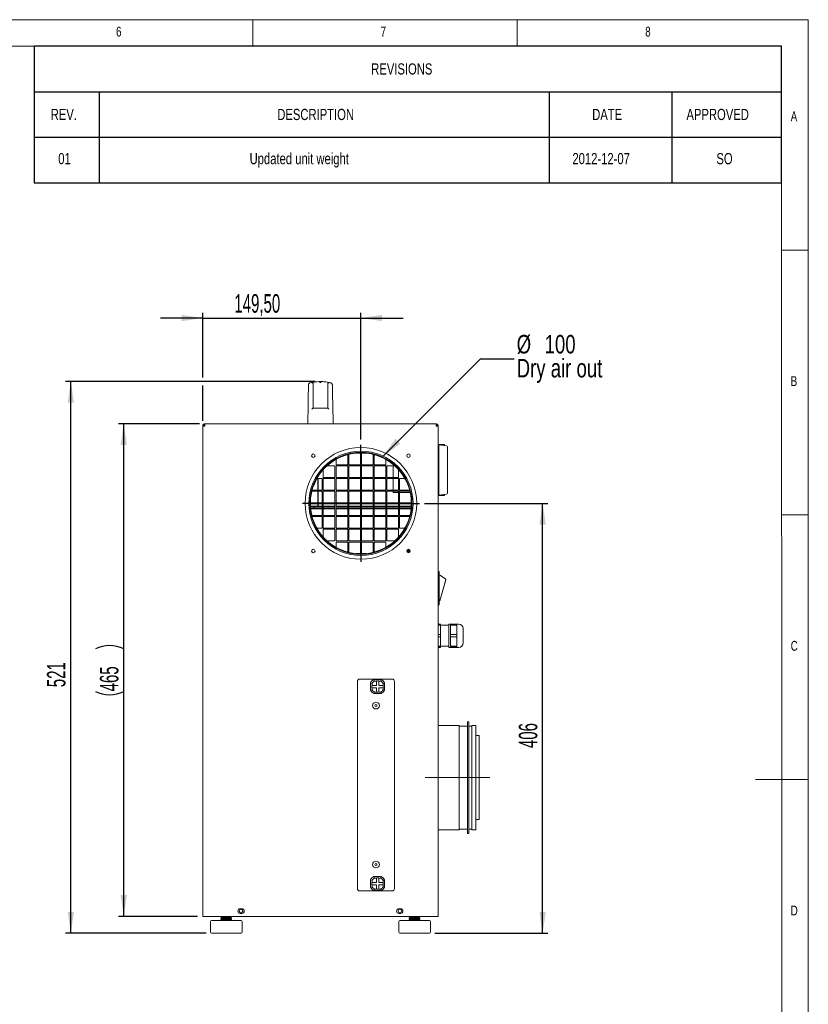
# Model space of a CAD drawing. Header units: millimetres. Extents: x 5 to 415, y 5 to 292.
# Tile 6 of 6: x 266 to 415, y 106 to 292. Entities that reach past the tile are written whole.
import ezdxf

# ---------------------------------------------------------------- set-up
doc = ezdxf.new("R2010")
doc.units = ezdxf.units.MM
doc.linetypes.add('CENTERX2', pattern=[20.32, 12.7, -2.54, 2.54, -2.54])
doc.layers.add('FORMAT', color=7, linetype='Continuous')
doc.styles.add('SLDTEXTSTYLE0', font='TXT', dxfattribs={"width": 0.75})
doc.styles.add('SLDTEXTSTYLE1', font='TXT', dxfattribs={"width": 0.605})
doc.dimstyles.new('SLDDIMSTYLE0', dxfattribs={"dimtxt": 3.5, "dimasz": 4, "dimexe": 0, "dimexo": 0.0625, "dimgap": 0.875, "dimtad": 1, "dimlfac": 5, "dimrnd": 1e-09, "dimzin": 12, "dimdsep": 46, "dimtxsty": 'SLDTEXTSTYLE1', "dimsah": 1, "dimcen": 0.09, "dimadec": 0, "dimazin": 3, "dimtfac": 1, "dimtofl": 0, "dimtmove": 0, "dimatfit": 3, "dimfxl": 0, "dimfrac": 2, "dimtolj": 1, "dimtzin": 12, "dimarcsym": 0})
doc.dimstyles.new('SLDDIMSTYLE1', dxfattribs={"dimtxt": 3.5, "dimasz": 4, "dimexe": 0, "dimexo": 0.0625, "dimgap": 0.875, "dimtad": 1, "dimlfac": 5, "dimrnd": 1e-09, "dimzin": 12, "dimdsep": 46, "dimtxsty": 'SLDTEXTSTYLE1', "dimsah": 1, "dimcen": 0.09, "dimadec": 0, "dimazin": 3, "dimtfac": 1, "dimtmove": 0, "dimatfit": 0, "dimfxl": 0, "dimfrac": 2, "dimtolj": 1, "dimtzin": 12, "dimarcsym": 0})
doc.dimstyles.new('SLDDIMSTYLE2', dxfattribs={"dimtxt": 0, "dimasz": 4, "dimexe": 0, "dimexo": 0.0625, "dimgap": 0, "dimtad": 0, "dimtih": 1, "dimtoh": 1, "dimdec": 0, "dimrnd": 1e-09, "dimzin": 0, "dimdsep": 46, "dimtxsty": 'Standard', "dimsah": 1, "dimcen": 0.09, "dimadec": 0, "dimazin": 0, "dimtfac": 4, "dimtdec": 0, "dimtofl": 0, "dimtmove": 0, "dimatfit": 3, "dimfxl": 0, "dimfrac": 2, "dimtolj": 1, "dimtzin": 0, "dimarcsym": 0})

# ---------------------------------------------------------------- blocks, each defined once
blk = doc.blocks.new('SW_TABLEANNOTATION_0')
at = {"layer": 'FORMAT', "color": 0}
for p, q in [((0, 0), (0, -25.79)), ((141.28, 0), (0, 0)), ((141.28, -25.79), (141.28, 0)), ((0, -8.6), (141.28, -8.6)), ((12.29, -8.6), (12.29, -17.19)), ((97.38, -8.6), (97.38, -17.19)), ((120.51, -8.6), (120.51, -17.19)), ((0, -17.19), (141.28, -17.19)), ((12.29, -17.19), (12.29, -25.79)), ((97.38, -17.19), (97.38, -25.79)), ((120.51, -17.19), (120.51, -25.79)), ((0, -25.79), (141.28, -25.79))]:
    blk.add_line(p, q, dxfattribs=at)
at = {"layer": 'FORMAT', "color": 0, "attachment_point": 1, "style": 'SLDTEXTSTYLE0'}
for s, insert, char_height in [('REVISIONS', (63.72, -3.24), 2.117), ('REV.', (3.15, -11.84), 2.117), ('DESCRIPTION', (45.97, -11.84), 2.1167), ('DATE', (105.49, -11.84), 2.117), ('APPROVED', (123.3, -11.84), 2.117), ('01', (4.58, -20.18), 2.117), ('Updated unit weight', (40.74, -20.18), 2.1167), ('2012-12-07', (101.75, -20.18), 2.117), ('SO', (128.96, -20.18), 2.117)]:
    blk.add_mtext(s, dxfattribs=dict(at, insert=insert, char_height=char_height))
blk = doc.blocks.new('*D16')
at = {"layer": 'FORMAT'}
for p, q in [((300.54, 224.41), (300.54, 236.65)), ((330.44, 212.7), (330.44, 236.65)), ((300.54, 235.65), (292.54, 235.65)), ((300.54, 235.65), (330.44, 235.65)), ((330.44, 235.65), (338.44, 235.65)), ((300.54, 216.25), (300.54, 222.89))]:
    blk.add_line(p, q, dxfattribs=at)
for points in [[(300.54, 235.65), (296.54, 236.25), (296.54, 235.05)], [(330.44, 235.65), (334.44, 235.05), (334.44, 236.25)]]:
    blk.add_solid(points, dxfattribs=at)
at = {"layer": 'FORMAT', "insert": (306.53, 240.16, 1.59), "char_height": 3.5, "attachment_point": 1, "style": 'SLDTEXTSTYLE1'}
blk.add_mtext('149,50', dxfattribs=at)
blk = doc.blocks.new('*D17')
at = {"layer": 'FORMAT'}
for p, q in [((342.49, 200.65), (365.79, 200.65)), ((364.79, 119.45), (364.79, 200.65)), ((344.39, 119.45), (365.79, 119.45))]:
    blk.add_line(p, q, dxfattribs=at)
for points in [[(364.79, 200.65), (364.19, 196.65), (365.39, 196.65)], [(364.79, 119.45), (365.39, 123.45), (364.19, 123.45)]]:
    blk.add_solid(points, dxfattribs=at)
at = {"layer": 'FORMAT', "insert": (360.28, 154.43, 1.59), "char_height": 3.5, "attachment_point": 1, "rotation": 90, "style": 'SLDTEXTSTYLE1'}
blk.add_mtext('406', dxfattribs=at)
blk = doc.blocks.new('*D18')
at = {"layer": 'FORMAT'}
for p, q in [((321.79, 223.65), (274.62, 223.65)), ((275.62, 119.45), (275.62, 223.65)), ((301.19, 119.45), (274.62, 119.45))]:
    blk.add_line(p, q, dxfattribs=at)
for points in [[(275.62, 223.65), (275.02, 219.65), (276.22, 219.65)], [(275.62, 119.45), (276.22, 123.45), (275.02, 123.45)]]:
    blk.add_solid(points, dxfattribs=at)
at = {"layer": 'FORMAT', "insert": (271.11, 165.93, 1.59), "char_height": 3.5, "attachment_point": 1, "rotation": 90, "style": 'SLDTEXTSTYLE1'}
blk.add_mtext('521', dxfattribs=at)
blk = doc.blocks.new('*D19')
at = {"layer": 'FORMAT'}
for p, q in [((299.94, 215.65), (284.62, 215.65)), ((285.62, 122.65), (285.62, 215.65)), ((299.54, 122.65), (284.62, 122.65))]:
    blk.add_line(p, q, dxfattribs=at)
for centre, start, end in [((282.94, 167.79), 63.4349, 116.5651), ((282.94, 170.51), 243.4349, 296.5651)]:
    blk.add_arc(centre, 6.01, start, end, dxfattribs=at)
for points in [[(285.62, 215.65), (285.02, 211.65), (286.22, 211.65)], [(285.62, 122.65), (286.22, 126.65), (285.02, 126.65)]]:
    blk.add_solid(points, dxfattribs=at)
at = {"layer": 'FORMAT', "insert": (281.11, 165.14, 1.59), "char_height": 3.5, "attachment_point": 1, "rotation": 90, "style": 'SLDTEXTSTYLE1'}
blk.add_mtext('465', dxfattribs=at)
blk = doc.blocks.new('SW_NOTE_5')
at = {"layer": 'FORMAT', "color": 0, "char_height": 3.5, "attachment_point": 1, "style": 'SLDTEXTSTYLE0'}
for s, insert in [('%%c', (0.5, 4.51)), ('100', (5.78, 4.51)), ('Dry air out', (0.5, -0.01))]:
    blk.add_mtext(s, dxfattribs=dict(at, insert=insert))
blk = doc.blocks.new('SW_CENTERMARKSYMBOL_2')
at = {"layer": 'FORMAT', "color": 0}
for p, q in [((0, 1), (0, 11.05)), ((-1, 0), (-11.05, 0)), ((0, 0), (-0.5, 0)), ((0, 0), (0, 0.5)), ((0, 0), (0, -0.5)), ((0, 0), (0.5, 0)), ((1, 0), (11.05, 0)), ((0, -1), (0, -11.05))]:
    blk.add_line(p, q, dxfattribs=at)

msp = doc.modelspace()

# ---------------------------------------------------------------- linework, layer by layer
at = {"color": 7, "linetype": 'Continuous', "lineweight": 0}
for p, q in [((415, 292), (5, 292)), ((310, 292), (310, 287)), ((360, 287), (360, 292)), ((415, 5), (415, 292)), ((409.9458, 287), (10, 287)), ((409.9458, 287), (410, 10.0255)), ((415, 248.5), (410, 248.5)), ((410, 198.5), (415, 198.5)), ((415, 148.5), (405, 148.5))]:
    msp.add_line(p, q, dxfattribs=at)
at = {"color": 7, "linetype": 'Continuous', "lineweight": 15}
for p, q in [((321.3901, 223.2002), (321.3781, 223.2697)), ((322.7901, 223.648), (322.6896, 223.5865)), ((322.6896, 223.5865), (322.6896, 223.5865)), ((322.8907, 223.5865), (322.7901, 223.648)), ((322.8907, 223.5865), (322.8907, 223.5865)), ((324.2021, 223.2697), (324.1901, 223.2002)), ((320.4606, 219.2558), (320.3901, 215.648)), ((321.3901, 218.648), (321.3901, 219.248)), ((324.1901, 218.648), (321.3901, 218.648)), ((324.1901, 219.248), (324.1901, 218.648)), ((325.1901, 215.648), (325.1196, 219.2558)), ((300.5401, 215.248), (300.7401, 215.248)), ((300.5401, 215.248), (300.5401, 215.2339)), ((300.5401, 215.2339), (300.5401, 122.648)), ((300.9401, 215.648), (300.9401, 215.248)), ((300.9401, 215.648), (344.6401, 215.648)), ((344.6401, 215.248), (344.6401, 215.648)), ((345.0401, 215.248), (344.8401, 215.248)), ((345.0401, 215.2339), (345.0401, 215.248)), ((345.0401, 215.2339), (345.0401, 122.648)), ((330.3401, 210.148), (329.4642, 210.148)), ((330.3401, 207.948), (330.3401, 210.148)), ((331.4161, 210.148), (330.5401, 210.148)), ((330.5401, 210.148), (330.5401, 207.948)), ((345.0401, 211.748), (345.1901, 211.748)), ((345.1901, 211.788), (346.2301, 211.788)), ((345.1901, 211.748), (345.1901, 211.788)), ((345.1901, 211.748), (345.1901, 211.6903)), ((345.1901, 211.698), (346.618, 211.4973)), ((345.1901, 211.5549), (345.1901, 211.6903)), ((345.1901, 211.5549), (345.1901, 211.348)), ((345.1901, 211.348), (345.1901, 202.548)), ((346.2301, 211.788), (346.2301, 211.588)), ((346.2301, 211.588), (346.2301, 211.5518)), ((346.7901, 211.2993), (346.7901, 202.5967)), ((325.7401, 208.9614), (325.7401, 207.948)), ((327.9401, 207.948), (327.9401, 209.865)), ((328.1401, 209.9169), (328.1401, 207.948)), ((332.7401, 207.948), (332.7401, 209.9169)), ((332.9401, 209.865), (332.9401, 207.948)), ((335.1401, 207.948), (335.1401, 208.9614)), ((323.3401, 207.0349), (323.3401, 205.548)), ((325.5401, 207.748), (324.0532, 207.748)), ((325.5401, 205.548), (325.5401, 207.748)), ((325.7401, 207.948), (327.9401, 207.948)), ((327.9401, 207.748), (325.7401, 207.748)), ((325.7401, 207.748), (325.7401, 205.548)), ((327.9401, 205.548), (327.9401, 207.748)), ((328.1401, 207.948), (330.3401, 207.948)), ((330.3401, 207.748), (328.1401, 207.748)), ((328.1401, 207.748), (328.1401, 205.548)), ((330.3401, 205.548), (330.3401, 207.748)), ((330.5401, 207.948), (332.7401, 207.948)), ((332.7401, 207.748), (330.5401, 207.748)), ((330.5401, 207.748), (330.5401, 205.548)), ((332.7401, 205.548), (332.7401, 207.748)), ((332.9401, 207.948), (335.1401, 207.948)), ((335.1401, 207.748), (332.9401, 207.748)), ((332.9401, 207.748), (332.9401, 205.548)), ((335.1401, 205.548), (335.1401, 207.748)), ((336.827, 207.748), (335.3401, 207.748)), ((335.3401, 207.748), (335.3401, 205.548)), ((336.5101, 207.748), (336.5101, 205.548)), ((337.5401, 205.548), (337.5401, 207.0349)), ((323.1401, 205.348), (322.1267, 205.348)), ((322.2725, 205.348), (322.2725, 203.148)), ((322.3901, 205.348), (322.3901, 203.148)), ((322.3901, 205.348), (322.3901, 203.148)), ((322.3901, 204.958), (322.3901, 204.958)), ((323.1401, 203.148), (323.1401, 205.348)), ((323.3401, 205.548), (325.5401, 205.548)), ((325.5401, 205.348), (323.3401, 205.348)), ((323.3401, 205.348), (323.3401, 203.148)), ((325.5401, 203.148), (325.5401, 205.348)), ((325.7401, 205.548), (327.9401, 205.548)), ((327.9401, 205.348), (325.7401, 205.348)), ((325.7401, 205.348), (325.7401, 203.148)), ((327.9401, 203.148), (327.9401, 205.348)), ((328.1401, 205.548), (330.3401, 205.548)), ((330.3401, 205.348), (328.1401, 205.348)), ((328.1401, 205.348), (328.1401, 203.148)), ((330.3401, 203.148), (330.3401, 205.348)), ((330.5401, 205.548), (332.7401, 205.548)), ((330.5401, 205.348), (330.5401, 203.148)), ((332.7401, 205.348), (330.5401, 205.348)), ((332.7401, 203.148), (332.7401, 205.348)), ((332.9401, 205.548), (335.1401, 205.548)), ((335.1401, 205.348), (332.9401, 205.348)), ((332.9401, 205.348), (332.9401, 203.148)), ((335.1401, 203.148), (335.1401, 205.348)), ((335.3401, 205.548), (337.5401, 205.548)), ((337.5401, 205.348), (335.3401, 205.348)), ((335.3401, 205.348), (335.3401, 203.148)), ((336.5101, 205.348), (336.5101, 203.148)), ((337.5401, 203.148), (337.5401, 205.348)), ((337.7401, 205.348), (337.7401, 203.148)), ((338.7535, 205.348), (337.7401, 205.348)), ((323.1401, 202.948), (321.1712, 202.948)), ((321.2232, 203.148), (323.1401, 203.148)), ((322.2725, 202.948), (322.2725, 200.748)), ((322.3901, 204.558), (322.3901, 204.558)), ((322.3901, 204.308), (322.3901, 204.308)), ((322.3901, 203.908), (322.3901, 203.908)), ((322.3901, 203.608), (322.3901, 203.608)), ((322.3901, 202.948), (322.3901, 200.748)), ((322.3901, 202.948), (322.3901, 200.748)), ((323.1401, 200.748), (323.1401, 202.948)), ((323.3401, 203.148), (325.5401, 203.148)), ((325.5401, 202.948), (323.3401, 202.948)), ((323.3401, 202.948), (323.3401, 200.748)), ((325.5401, 200.748), (325.5401, 202.948)), ((325.7401, 203.148), (327.9401, 203.148)), ((325.7401, 202.948), (325.7401, 200.748)), ((327.9401, 202.948), (325.7401, 202.948)), ((327.9401, 200.748), (327.9401, 202.948)), ((328.1401, 203.148), (330.3401, 203.148)), ((330.3401, 202.948), (328.1401, 202.948)), ((328.1401, 202.948), (328.1401, 200.748)), ((330.3401, 200.748), (330.3401, 202.948)), ((330.5401, 203.148), (332.7401, 203.148)), ((332.7401, 202.948), (330.5401, 202.948)), ((330.5401, 202.948), (330.5401, 200.748)), ((332.7401, 200.748), (332.7401, 202.948)), ((332.9401, 203.148), (335.1401, 203.148)), ((335.1401, 202.948), (332.9401, 202.948)), ((332.9401, 202.948), (332.9401, 200.748)), ((335.1401, 200.748), (335.1401, 202.948)), ((335.3401, 203.148), (337.5401, 203.148)), ((335.3401, 202.948), (335.3401, 200.748)), ((337.5401, 202.948), (335.3401, 202.948)), ((336.5101, 202.948), (336.5101, 202.678)), ((337.5401, 200.748), (337.5401, 202.948)), ((337.7401, 203.148), (339.6571, 203.148)), ((339.709, 202.948), (337.7401, 202.948)), ((337.7401, 202.948), (337.7401, 200.748)), ((320.9401, 201.624), (320.9401, 200.748)), ((337.5401, 202.678), (336.5101, 202.678)), ((339.7719, 202.678), (337.7401, 202.678)), ((339.9401, 200.748), (339.9401, 201.624)), ((345.1901, 202.148), (345.0401, 202.148)), ((345.1901, 202.548), (345.1901, 202.3411)), ((346.618, 202.3987), (345.1901, 202.198)), ((345.1901, 202.2057), (345.1901, 202.3411)), ((345.1901, 202.2057), (345.1901, 202.148)), ((345.1901, 202.108), (345.1901, 202.148)), ((346.2301, 202.108), (345.1901, 202.108)), ((346.2301, 202.3442), (346.2301, 202.308)), ((346.2301, 202.308), (346.2301, 202.108)), ((320.9401, 200.748), (323.1401, 200.748)), ((323.1401, 200.548), (320.9401, 200.548)), ((320.9401, 200.548), (320.9401, 199.672)), ((320.9401, 200.108), (321.0969, 200.108)), ((320.9401, 199.908), (321.5901, 199.908)), ((320.9416, 199.658), (322.7901, 199.658)), ((323.1401, 199.598), (320.948, 199.598)), ((321.0969, 200.108), (322.155, 200.108)), ((321.5901, 199.908), (321.5901, 199.658)), ((321.5901, 199.908), (323.1401, 199.908)), ((322.1901, 199.9125), (322.1901, 199.908)), ((322.2725, 200.548), (322.2725, 200.308)), ((322.3826, 200.208), (322.3901, 200.208)), ((322.3901, 200.548), (322.3901, 200.308)), ((322.3901, 200.548), (322.3901, 200.308)), ((322.3901, 200.308), (322.3901, 200.108)), ((322.3901, 199.908), (322.3901, 200.108)), ((322.3901, 200.108), (322.5901, 200.108)), ((322.5901, 200.108), (323.1401, 200.108)), ((322.5901, 199.908), (323.1401, 199.908)), ((322.7901, 199.658), (323.1401, 199.658)), ((323.1401, 198.348), (323.1401, 200.548)), ((323.3401, 200.748), (325.5401, 200.748)), ((323.3401, 200.548), (323.3401, 198.348)), ((325.5401, 200.548), (323.3401, 200.548)), ((323.3401, 200.108), (325.5401, 200.108)), ((323.3401, 199.908), (325.5401, 199.908)), ((323.3401, 199.658), (324.3901, 199.658)), ((325.5401, 199.598), (323.3401, 199.598)), ((324.3901, 199.658), (325.5401, 199.658)), ((324.7901, 199.598), (324.7901, 199.658)), ((325.5401, 198.348), (325.5401, 200.548)), ((325.7401, 200.748), (327.9401, 200.748)), ((325.7401, 200.548), (325.7401, 198.348)), ((327.9401, 200.548), (325.7401, 200.548)), ((325.7401, 200.108), (327.9401, 200.108)), ((325.7401, 199.908), (327.9401, 199.908)), ((325.7401, 199.658), (327.9401, 199.658)), ((327.9401, 199.598), (325.7401, 199.598)), ((327.9401, 198.348), (327.9401, 200.548)), ((328.1401, 200.748), (330.3401, 200.748)), ((328.1401, 200.548), (328.1401, 198.348)), ((330.3401, 200.548), (328.1401, 200.548)), ((328.1401, 200.108), (330.3401, 200.108)), ((328.1401, 199.908), (330.3401, 199.908)), ((328.1401, 199.658), (330.3401, 199.658)), ((330.3401, 199.598), (328.1401, 199.598)), ((330.3401, 198.348), (330.3401, 200.548)), ((330.5401, 200.748), (332.7401, 200.748)), ((332.7401, 200.548), (330.5401, 200.548)), ((330.5401, 200.548), (330.5401, 198.348)), ((330.5401, 200.108), (332.7401, 200.108)), ((330.5401, 199.908), (332.7401, 199.908)), ((330.5401, 199.658), (332.7401, 199.658)), ((332.7401, 199.598), (330.5401, 199.598)), ((332.5901, 199.598), (332.5901, 199.658)), ((332.7401, 198.348), (332.7401, 200.548)), ((332.9401, 200.748), (335.1401, 200.748)), ((335.1401, 200.548), (332.9401, 200.548)), ((332.9401, 200.548), (332.9401, 198.348)), ((332.9401, 200.108), (335.1401, 200.108)), ((332.9401, 199.908), (335.1401, 199.908)), ((332.9401, 199.658), (335.1401, 199.658)), ((335.1401, 199.598), (332.9401, 199.598)), ((335.1401, 198.348), (335.1401, 200.548)), ((335.3401, 200.748), (337.5401, 200.748)), ((335.3401, 200.548), (335.3401, 198.348)), ((337.5401, 200.548), (335.3401, 200.548)), ((335.3401, 200.108), (337.5401, 200.108)), ((335.3401, 199.908), (337.5401, 199.908)), ((335.3401, 199.658), (337.5401, 199.658)), ((337.2821, 199.598), (335.3401, 199.598)), ((337.5401, 199.598), (337.2821, 199.598)), ((337.5401, 198.348), (337.5401, 200.548)), ((337.7401, 200.748), (339.9401, 200.748)), ((337.7401, 200.548), (337.7401, 198.348)), ((339.9401, 200.548), (337.7401, 200.548)), ((337.7401, 200.108), (339.9401, 200.108)), ((337.7401, 199.908), (339.9401, 199.908)), ((337.7401, 199.658), (339.9387, 199.658)), ((339.9322, 199.598), (337.7401, 199.598)), ((339.9401, 199.672), (339.9401, 200.548)), ((321.1712, 198.348), (323.1401, 198.348)), ((323.1401, 198.148), (321.2232, 198.148)), ((323.1401, 195.948), (323.1401, 198.148)), ((323.3401, 198.348), (325.5401, 198.348)), ((325.5401, 198.148), (323.3401, 198.148)), ((323.3401, 198.148), (323.3401, 195.948)), ((325.5401, 195.948), (325.5401, 198.148)), ((325.7401, 198.348), (327.9401, 198.348)), ((327.9401, 198.148), (325.7401, 198.148)), ((325.7401, 198.148), (325.7401, 195.948)), ((327.9401, 195.948), (327.9401, 198.148)), ((328.1401, 198.348), (330.3401, 198.348)), ((330.3401, 198.148), (328.1401, 198.148)), ((328.1401, 198.148), (328.1401, 195.948)), ((330.3401, 195.948), (330.3401, 198.148)), ((330.5401, 198.348), (332.7401, 198.348)), ((332.7401, 198.148), (330.5401, 198.148)), ((330.5401, 198.148), (330.5401, 195.948)), ((332.7401, 195.948), (332.7401, 198.148)), ((332.9401, 198.348), (335.1401, 198.348)), ((335.1401, 198.148), (332.9401, 198.148)), ((332.9401, 198.148), (332.9401, 195.948)), ((335.1401, 195.948), (335.1401, 198.148)), ((335.3401, 198.348), (337.5401, 198.348)), ((337.5401, 198.148), (335.3401, 198.148)), ((335.3401, 198.148), (335.3401, 195.948)), ((337.5401, 195.948), (337.5401, 198.148)), ((337.7401, 198.348), (339.709, 198.348)), ((337.7401, 198.148), (337.7401, 195.948)), ((339.6571, 198.148), (337.7401, 198.148)), ((322.1267, 195.948), (323.1401, 195.948)), ((323.3401, 195.948), (325.5401, 195.948)), ((323.3401, 195.748), (323.3401, 194.2611)), ((325.5401, 195.748), (323.3401, 195.748)), ((325.5401, 193.548), (325.5401, 195.748)), ((325.7401, 195.948), (327.9401, 195.948)), ((327.9401, 195.748), (325.7401, 195.748)), ((325.7401, 195.748), (325.7401, 193.548)), ((327.9401, 193.548), (327.9401, 195.748)), ((328.1401, 195.948), (330.3401, 195.948)), ((330.3401, 195.748), (328.1401, 195.748)), ((328.1401, 195.748), (328.1401, 193.548)), ((330.3401, 193.548), (330.3401, 195.748)), ((330.5401, 195.948), (332.7401, 195.948)), ((330.5401, 195.748), (330.5401, 193.548)), ((332.7401, 195.748), (330.5401, 195.748)), ((332.7401, 193.548), (332.7401, 195.748)), ((332.9401, 195.948), (335.1401, 195.948)), ((332.9401, 195.748), (332.9401, 193.548)), ((335.1401, 195.748), (332.9401, 195.748)), ((335.1401, 193.548), (335.1401, 195.748)), ((335.3401, 195.948), (337.5401, 195.948)), ((337.5401, 195.748), (335.3401, 195.748)), ((335.3401, 195.748), (335.3401, 193.548)), ((337.5401, 194.2611), (337.5401, 195.748)), ((337.7401, 195.948), (338.7535, 195.948)), ((338.8802, 196.198), (338.8802, 196.1795)), ((324.0532, 193.548), (325.5401, 193.548)), ((325.7401, 193.548), (327.9401, 193.548)), ((328.1401, 193.548), (330.3401, 193.548)), ((330.5401, 193.548), (332.7401, 193.548)), ((332.9401, 193.548), (335.1401, 193.548)), ((335.3401, 193.548), (336.827, 193.548)), ((327.9401, 193.348), (325.7401, 193.348)), ((325.7401, 193.348), (325.7401, 192.3346)), ((327.9401, 191.431), (327.9401, 193.348)), ((330.3401, 193.348), (328.1401, 193.348)), ((328.1401, 193.348), (328.1401, 191.3791)), ((330.3401, 191.148), (330.3401, 193.348)), ((332.7401, 193.348), (330.5401, 193.348)), ((330.5401, 193.348), (330.5401, 191.148)), ((332.7401, 191.3791), (332.7401, 193.348)), ((335.1401, 193.348), (332.9401, 193.348)), ((332.9401, 193.348), (332.9401, 191.431)), ((335.1401, 192.3346), (335.1401, 193.348)), ((339.1139, 191.698), (339.7663, 191.698)), ((339.7341, 191.798), (339.1462, 191.798)), ((339.3192, 191.798), (339.2802, 191.7755)), ((339.2802, 191.7755), (339.2802, 191.758)), ((339.7445, 191.7755), (339.2802, 191.7755)), ((339.2802, 191.758), (339.3635, 191.7099)), ((339.7513, 191.758), (339.2802, 191.758)), ((329.4642, 191.148), (330.3401, 191.148)), ((330.5401, 191.148), (331.4161, 191.148)), ((339.7341, 191.498), (339.1462, 191.498)), ((339.2845, 191.498), (339.2802, 191.4955)), ((339.2802, 191.4955), (339.2802, 191.478)), ((339.7328, 191.4955), (339.2802, 191.4955)), ((339.2802, 191.478), (339.3635, 191.4299)), ((339.723, 191.478), (339.2802, 191.478)), ((339.3635, 191.4036), (339.2836, 191.3575)), ((339.5929, 191.3555), (339.2873, 191.3555)), ((339.5533, 191.338), (339.327, 191.338)), ((345.0401, 187.798), (345.2301, 187.798)), ((345.2301, 187.798), (345.2301, 187.698)), ((345.2301, 181.598), (345.2301, 187.698)), ((345.2852, 187.098), (345.2301, 187.098)), ((345.3339, 182.2704), (346.492, 186.2973)), ((345.3342, 182.2699), (346.4925, 186.224)), ((346.4477, 186.4105), (345.337, 187.0835)), ((345.2301, 181.498), (345.0401, 181.498)), ((345.2301, 182.198), (345.2378, 182.198)), ((345.2301, 181.598), (345.2301, 181.498)), ((345.4705, 177.8629), (345.0401, 177.8629)), ((345.4705, 177.6557), (345.0401, 177.6557)), ((345.4705, 177.8629), (345.4705, 177.6557)), ((345.4705, 177.6557), (345.4705, 175.8964)), ((347.0401, 177.63), (345.4705, 177.63)), ((347.3805, 177.848), (347.0401, 177.848)), ((347.0401, 173.448), (347.0401, 177.8478)), ((348.6001, 177.8629), (347.3805, 177.8629)), ((347.3805, 177.8629), (347.3805, 177.6557)), ((348.6001, 177.6557), (347.3805, 177.6557)), ((347.3805, 177.6557), (347.3805, 176.776)), ((347.3805, 176.776), (347.3805, 175.8964)), ((348.6001, 177.6557), (348.6001, 177.8629)), ((348.9405, 177.848), (348.6001, 177.848)), ((348.6001, 176.776), (348.6001, 177.6557)), ((348.6001, 175.8964), (348.6001, 176.776)), ((349.7901, 174.2977), (349.7901, 176.9982)), ((345.4705, 175.8964), (345.0401, 175.8964)), ((345.4705, 175.4711), (345.0401, 175.4711)), ((345.4705, 175.8964), (345.4705, 175.4711)), ((345.4705, 175.4711), (345.4705, 173.6815)), ((348.6001, 175.8964), (347.3805, 175.8964)), ((347.3805, 175.8964), (347.3805, 175.4711)), ((348.6001, 175.4711), (347.3805, 175.4711)), ((347.3805, 175.4711), (347.3805, 174.5763)), ((348.6001, 175.4711), (348.6001, 175.8964)), ((348.6001, 174.5763), (348.6001, 175.4711)), ((345.4705, 173.6815), (345.0401, 173.6815)), ((345.4705, 173.4634), (345.0401, 173.4634)), ((345.4705, 173.4331), (345.0401, 173.4331)), ((345.4705, 173.6815), (345.4705, 173.4634)), ((345.4705, 173.666), (347.0401, 173.666)), ((345.4705, 173.4634), (345.4705, 173.4331)), ((347.0401, 173.448), (347.3805, 173.448)), ((347.3805, 174.5763), (347.3805, 173.6815)), ((348.6001, 173.6815), (347.3805, 173.6815)), ((347.3805, 173.6815), (347.3805, 173.4634)), ((348.6001, 173.4634), (347.3805, 173.4634)), ((347.3805, 173.4634), (347.3805, 173.4482)), ((347.3805, 173.4482), (347.3805, 173.4331)), ((348.6001, 173.4331), (347.3805, 173.4331)), ((348.6001, 173.6815), (348.6001, 174.5763)), ((348.6001, 173.4634), (348.6001, 173.6815)), ((348.6001, 173.4482), (348.6001, 173.4634)), ((348.6001, 173.4331), (348.6001, 173.4482)), ((348.6001, 173.448), (348.9405, 173.448)), ((330.1901, 167.448), (336.3901, 167.448)), ((332.9915, 167.088), (332.916, 167.388)), ((332.916, 167.388), (334.2642, 167.388)), ((334.2642, 167.388), (334.1888, 167.088)), ((329.7901, 127.848), (329.7901, 167.048)), ((332.2501, 165.3739), (332.2501, 166.7221)), ((332.2501, 166.7221), (332.5501, 166.6467)), ((332.5001, 166.268), (332.5001, 165.828)), ((332.5001, 166.268), (332.5501, 166.268)), ((332.5501, 165.828), (332.5001, 165.828)), ((332.5501, 166.6467), (332.5501, 166.268)), ((332.5501, 166.268), (333.3701, 166.268)), ((332.5501, 165.828), (332.5501, 165.4493)), ((333.3701, 165.828), (332.5501, 165.828)), ((333.3701, 167.088), (332.9915, 167.088)), ((333.3701, 167.138), (333.8101, 167.138)), ((333.3701, 167.138), (333.3701, 167.088)), ((333.3701, 166.268), (333.3701, 167.088)), ((333.3701, 165.008), (333.3701, 165.828)), ((333.8101, 167.088), (333.8101, 167.138)), ((334.1888, 167.088), (333.8101, 167.088)), ((333.8101, 167.088), (333.8101, 166.268)), ((333.8101, 166.268), (334.6301, 166.268)), ((333.8101, 165.828), (333.8101, 165.008)), ((334.6301, 165.828), (333.8101, 165.828)), ((334.6301, 166.6467), (334.9301, 166.7221)), ((334.6301, 166.268), (334.6301, 166.6467)), ((334.6801, 166.268), (334.6301, 166.268)), ((334.6301, 165.4493), (334.6301, 165.828)), ((334.6801, 165.828), (334.6301, 165.828)), ((334.6801, 166.268), (334.6801, 165.828)), ((334.9301, 166.7221), (334.9301, 165.3739)), ((336.7901, 167.048), (336.7901, 127.848)), ((332.5501, 165.4493), (332.2501, 165.3739)), ((332.916, 164.708), (332.9915, 165.008)), ((334.2642, 164.708), (332.916, 164.708)), ((332.9915, 165.008), (333.3701, 165.008)), ((333.3701, 165.008), (333.3701, 164.958)), ((333.3701, 164.958), (333.8101, 164.958)), ((333.8101, 165.008), (334.1888, 165.008)), ((333.8101, 165.008), (333.8101, 164.958)), ((334.1888, 165.008), (334.2642, 164.708)), ((334.9301, 165.3739), (334.6301, 165.4493)), ((348.9901, 158.698), (345.0401, 158.698)), ((348.9901, 158.698), (348.9901, 138.998)), ((350.5901, 158.598), (348.9901, 158.598)), ((350.8401, 159.398), (350.5901, 159.398)), ((350.5901, 159.398), (350.5901, 138.298)), ((350.8401, 159.398), (350.8401, 138.298)), ((351.3901, 158.598), (350.8401, 158.598)), ((352.1901, 158.698), (351.3901, 158.698)), ((351.3901, 158.698), (351.3901, 138.998)), ((352.1901, 158.698), (352.1901, 138.998)), ((352.7901, 156.778), (352.1901, 156.778)), ((352.7901, 156.778), (352.7901, 140.918)), ((352.1901, 140.918), (352.7901, 140.918)), ((345.0401, 138.998), (348.9901, 138.998)), ((348.9901, 139.098), (350.5901, 139.098)), ((350.5901, 138.298), (350.8401, 138.298)), ((350.8401, 139.098), (351.3901, 139.098)), ((351.3901, 138.998), (352.1901, 138.998)), ((332.9915, 129.888), (332.916, 130.188)), ((332.916, 130.188), (334.2642, 130.188)), ((334.2642, 130.188), (334.1888, 129.888)), ((332.2501, 128.1739), (332.2501, 129.5221)), ((332.2501, 129.5221), (332.5501, 129.4467)), ((332.5001, 129.068), (332.5001, 128.628)), ((332.5501, 129.068), (332.5001, 129.068)), ((332.5501, 128.628), (332.5001, 128.628)), ((332.5501, 129.4467), (332.5501, 129.068)), ((332.5501, 129.068), (333.3701, 129.068)), ((332.5501, 128.628), (332.5501, 128.2493)), ((333.3701, 128.628), (332.5501, 128.628)), ((333.3701, 129.888), (332.9915, 129.888)), ((333.8101, 129.938), (333.3701, 129.938)), ((333.3701, 129.888), (333.3701, 129.938)), ((333.3701, 129.068), (333.3701, 129.888)), ((333.3701, 127.808), (333.3701, 128.628)), ((333.8101, 129.938), (333.8101, 129.888)), ((334.1888, 129.888), (333.8101, 129.888)), ((333.8101, 129.888), (333.8101, 129.068)), ((333.8101, 129.068), (334.6301, 129.068)), ((333.8101, 128.628), (333.8101, 127.808)), ((334.6301, 128.628), (333.8101, 128.628)), ((334.6301, 129.4467), (334.9301, 129.5221)), ((334.6301, 129.068), (334.6301, 129.4467)), ((334.6801, 129.068), (334.6301, 129.068)), ((334.6301, 128.2493), (334.6301, 128.628)), ((334.6301, 128.628), (334.6801, 128.628)), ((334.6801, 129.068), (334.6801, 128.628)), ((334.9301, 129.5221), (334.9301, 128.1739)), ((336.3901, 127.448), (330.1901, 127.448)), ((332.5501, 128.2493), (332.2501, 128.1739)), ((332.916, 127.508), (332.9915, 127.808)), ((334.2642, 127.508), (332.916, 127.508)), ((332.9915, 127.808), (333.3701, 127.808)), ((333.3701, 127.758), (333.3701, 127.808)), ((333.8101, 127.758), (333.3701, 127.758)), ((333.8101, 127.808), (334.1888, 127.808)), ((333.8101, 127.758), (333.8101, 127.808)), ((334.1888, 127.808), (334.2642, 127.508)), ((334.9301, 128.1739), (334.6301, 128.2493)), ((307.9401, 124.098), (307.6401, 124.098)), ((307.6401, 123.198), (307.9401, 123.198)), ((337.9401, 124.098), (337.6401, 124.098)), ((337.6401, 123.198), (337.9401, 123.198)), ((300.9401, 122.648), (300.5401, 122.648)), ((300.9401, 122.648), (344.6401, 122.648)), ((301.9901, 121.648), (301.9901, 119.648)), ((302.1901, 121.848), (307.7901, 121.848)), ((304.0248, 122.648), (303.9901, 122.628)), ((303.9901, 122.628), (303.9901, 122.5726)), ((303.9901, 122.628), (305.9901, 122.628)), ((303.9901, 122.5726), (304.1539, 122.478)), ((303.9901, 122.5726), (305.9901, 122.5726)), ((304.1539, 122.4226), (303.9901, 122.328)), ((303.9901, 122.328), (303.9901, 122.2726)), ((303.9901, 122.328), (305.9901, 122.328)), ((303.9901, 122.2726), (304.1539, 122.178)), ((303.9901, 122.2726), (305.9901, 122.2726)), ((304.1539, 122.1226), (303.9901, 122.028)), ((303.9901, 122.028), (303.9901, 121.9726)), ((303.9901, 122.028), (305.9901, 122.028)), ((303.9901, 121.9726), (304.1539, 121.878)), ((303.9901, 121.9726), (305.9901, 121.9726)), ((304.1539, 122.478), (304.1539, 122.4226)), ((304.1539, 122.478), (305.8263, 122.478)), ((304.1539, 122.4226), (305.8263, 122.4226)), ((304.1539, 122.178), (304.1539, 122.1226)), ((304.1539, 122.178), (305.8263, 122.178)), ((304.1539, 122.1226), (305.8263, 122.1226)), ((304.1539, 121.878), (304.1539, 121.848)), ((304.1539, 121.878), (305.8263, 121.878)), ((305.8263, 122.478), (305.9901, 122.5726)), ((305.8263, 122.4226), (305.8263, 122.478)), ((305.9901, 122.328), (305.8263, 122.4226)), ((305.8263, 122.178), (305.9901, 122.2726)), ((305.8263, 122.1226), (305.8263, 122.178)), ((305.9901, 122.028), (305.8263, 122.1226)), ((305.8263, 121.878), (305.9901, 121.9726)), ((305.8263, 121.848), (305.8263, 121.878)), ((305.9901, 122.628), (305.9555, 122.648)), ((305.9901, 122.5726), (305.9901, 122.628)), ((305.9901, 122.2726), (305.9901, 122.328)), ((305.9901, 121.9726), (305.9901, 122.028)), ((307.9901, 119.648), (307.9901, 121.648)), ((337.5901, 121.648), (337.5901, 119.648)), ((337.7901, 121.848), (343.3901, 121.848)), ((339.6248, 122.648), (339.5901, 122.628)), ((339.5901, 122.628), (339.5901, 122.5726)), ((339.5901, 122.628), (341.5901, 122.628)), ((339.5901, 122.5726), (339.7539, 122.478)), ((339.5901, 122.5726), (341.5901, 122.5726)), ((339.7539, 122.4226), (339.5901, 122.328)), ((339.5901, 122.328), (339.5901, 122.2726)), ((339.5901, 122.328), (341.5901, 122.328)), ((339.5901, 122.2726), (339.7539, 122.178)), ((339.5901, 122.2726), (341.5901, 122.2726)), ((339.7539, 122.1226), (339.5901, 122.028)), ((339.5901, 122.028), (339.5901, 121.9726)), ((339.5901, 122.028), (341.5901, 122.028)), ((339.5901, 121.9726), (339.7539, 121.878)), ((339.5901, 121.9726), (341.5901, 121.9726)), ((339.7539, 122.478), (339.7539, 122.4226)), ((339.7539, 122.478), (341.4263, 122.478)), ((339.7539, 122.4226), (341.4263, 122.4226)), ((339.7539, 122.178), (339.7539, 122.1226)), ((339.7539, 122.178), (341.4263, 122.178)), ((339.7539, 122.1226), (341.4263, 122.1226)), ((339.7539, 121.878), (339.7539, 121.848)), ((339.7539, 121.878), (341.4263, 121.878)), ((341.4263, 122.478), (341.5901, 122.5726)), ((341.4263, 122.4226), (341.4263, 122.478)), ((341.5901, 122.328), (341.4263, 122.4226)), ((341.4263, 122.178), (341.5901, 122.2726)), ((341.4263, 122.1226), (341.4263, 122.178)), ((341.5901, 122.028), (341.4263, 122.1226)), ((341.4263, 121.878), (341.5901, 121.9726)), ((341.4263, 121.848), (341.4263, 121.878)), ((341.5901, 122.628), (341.5555, 122.648)), ((341.5901, 122.5726), (341.5901, 122.628)), ((341.5901, 122.2726), (341.5901, 122.328)), ((341.5901, 121.9726), (341.5901, 122.028)), ((343.5901, 119.648), (343.5901, 121.648)), ((345.0401, 122.648), (344.6401, 122.648)), ((307.7901, 119.448), (302.1901, 119.448)), ((343.3901, 119.448), (337.7901, 119.448))]:
    msp.add_line(p, q, dxfattribs=at)
at = {"color": 7, "linetype": 'Continuous', "lineweight": 15, "flags": 128}
for points in [[(321.3901, 218.648), (321.3871, 218.645), (321.3781, 218.6359), (321.3633, 218.6212), (321.3433, 218.6012), (321.3187, 218.5766), (321.2901, 218.548), (321.2585, 218.5164), (321.2249, 218.4827), (321.1901, 218.448)], [(324.1901, 218.648), (324.194, 218.6442), (324.2054, 218.6328), (324.2238, 218.6143), (324.2487, 218.5894), (324.279, 218.5591), (324.3136, 218.5245), (324.3511, 218.487), (324.3901, 218.448)], [(322.155, 200.108), (322.1779, 200.1118), (322.1999, 200.1232), (322.2203, 200.1417), (322.2381, 200.1666), (322.2527, 200.1969), (322.2636, 200.2315), (322.2703, 200.269), (322.2725, 200.308)], [(322.155, 199.908), (322.2008, 199.9157), (322.2449, 199.9385), (322.2856, 199.9754), (322.3212, 200.0252), (322.3505, 200.0858), (322.3722, 200.1549), (322.3856, 200.23), (322.3901, 200.308)]]:
    msp.add_lwpolyline(points, dxfattribs=at)
at = {"color": 7, "linetype": 'Continuous', "lineweight": 15}
for centre, radius in [((330.4401, 200.648), 10.55), ((330.4401, 200.648), 9.85), ((330.4401, 200.648), 9.65), ((330.4401, 200.648), 9.55), ((321.4401, 209.648), 0.33), ((339.4401, 209.648), 0.33), ((321.4401, 191.648), 0.33), ((339.4401, 191.648), 0.33), ((333.2901, 162.448), 0.635), ((333.2901, 162.448), 0.185), ((333.2901, 132.448), 0.635), ((333.2901, 132.448), 0.185), ((307.7901, 123.648), 0.33), ((337.7901, 123.648), 0.33)]:
    msp.add_circle(centre, radius, dxfattribs=at)
for centre, radius, start, end in [((301.1901, 215.048), 0.4, 128.682187, 149.667618), ((344.3901, 215.048), 0.4, 30.285417, 51.317813), ((346.5901, 211.2993), 0.2, 0, 82), ((346.5901, 202.5967), 0.2, 278, 0), ((339.1202, 196.198), 0.24, 121.566205, 180), ((339.356, 191.6968), 0.0152, 4.731051, 60), ((339.356, 191.4168), 0.0152, 300, 60), ((345.2852, 186.998), 0.1, 58.784131, 90), ((346.3959, 186.3249), 0.1, 343.955998, 58.784131), ((346.3966, 186.2522), 0.1, 343.672659, 21.563246), ((345.2378, 182.298), 0.1, 270, 343.955998), ((345.2383, 182.298), 0.1, 270, 343.672659), ((348.9405, 176.9983), 0.8497, 0, 90), ((348.9405, 174.2977), 0.8497, 270, 0), ((330.1901, 167.048), 0.4, 90, 180), ((333.5901, 166.048), 1.5, 116.704852, 153.295148), ((333.5901, 166.048), 1.5, 26.704852, 63.295148), ((336.3901, 167.048), 0.4, 0, 90), ((333.5901, 166.048), 1.2, 119.926435, 150.073565), ((333.5901, 166.048), 1.2, 29.926435, 60.073565), ((333.5901, 166.048), 1.5, 206.704852, 243.295148), ((333.5901, 166.048), 1.2, 209.926435, 240.073565), ((333.5901, 166.048), 1.2, 299.926435, 330.073565), ((333.5901, 166.048), 1.5, 296.704852, 333.295148), ((333.5901, 128.848), 1.5, 116.704852, 153.295148), ((333.5901, 128.848), 1.5, 26.704852, 63.295148), ((333.5901, 128.848), 1.2, 119.926435, 150.073565), ((333.5901, 128.848), 1.2, 29.926435, 60.073565), ((330.1901, 127.848), 0.4, 180, 270), ((333.5901, 128.848), 1.5, 206.704852, 243.295148), ((333.5901, 128.848), 1.2, 209.926435, 240.073565), ((333.5901, 128.848), 1.2, 299.926435, 330.073565), ((333.5901, 128.848), 1.5, 296.704852, 333.295148), ((336.3901, 127.848), 0.4, 270, 0), ((307.6401, 123.648), 0.45, 90, 270), ((307.9401, 123.648), 0.45, 270, 90), ((337.6401, 123.648), 0.45, 90, 270), ((337.9401, 123.648), 0.45, 270, 90), ((302.1901, 121.648), 0.2, 90, 180), ((307.7901, 121.648), 0.2, 0, 90), ((337.7901, 121.648), 0.2, 90, 180), ((343.3901, 121.648), 0.2, 0, 90), ((302.1901, 119.648), 0.2, 180, 270), ((307.7901, 119.648), 0.2, 270, 0), ((337.7901, 119.648), 0.2, 180, 270), ((343.3901, 119.648), 0.2, 270, 0)]:
    msp.add_arc(centre, radius, start, end, dxfattribs=at)
for points, knots in [([(320.837, 223.4066), (320.7969, 223.3926), (320.7145, 223.3637), (320.6161, 223.2722), (320.5488, 223.1558), (320.539, 223.0688), (320.5343, 223.0264)], [0, 0, 0, 0, 0.24326468, 0.49993332, 0.75665175, 1, 1, 1, 1]), ([(320.8365, 223.4058), (321.1978, 223.4817), (321.9196, 223.6334), (322.9486, 223.664), (323.8943, 223.5918), (324.4601, 223.4679), (324.7437, 223.4058)], [0, 0, 0, 0, 0.28029058, 0.56000436, 0.77944128, 1, 1, 1, 1]), ([(321.3781, 223.2697), (321.3728, 223.2824), (321.3615, 223.3094), (321.3283, 223.3552), (321.2782, 223.3977), (321.2144, 223.4263), (321.1729, 223.4283), (321.1522, 223.4293)], [0, 0, 0, 0, 0.118882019, 0.2507007, 0.500361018, 0.750156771, 1, 1, 1, 1]), ([(321.3901, 219.248), (321.3901, 219.4803), (321.3901, 219.9452), (321.3901, 220.6209), (321.3901, 221.2542), (321.3901, 221.8253), (321.3901, 222.3203), (321.3901, 222.7219), (321.3901, 223.0309), (321.3901, 223.1437), (321.3901, 223.2002)], [0, 0, 0, 0, 0.12492498, 0.24998802, 0.37479386, 0.49998019, 0.62472365, 0.75000069, 0.8746307, 1, 1, 1, 1]), ([(322.6907, 223.3893), (322.6907, 223.4038), (322.6905, 223.4321), (322.6902, 223.4828), (322.6899, 223.5331), (322.6897, 223.572), (322.6896, 223.5819), (322.6896, 223.5865)], [0, 0, 0, 0, 0.155756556, 0.302821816, 0.569684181, 0.802123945, 1, 1, 1, 1]), ([(322.8907, 223.5865), (322.8906, 223.5819), (322.8906, 223.572), (322.8903, 223.5331), (322.89, 223.4828), (322.8898, 223.4321), (322.8896, 223.4038), (322.8895, 223.3893)], [0, 0, 0, 0, 0.197876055, 0.430315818, 0.697178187, 0.844243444, 1, 1, 1, 1]), ([(324.1901, 223.2002), (324.1901, 223.1437), (324.1901, 223.0309), (324.1901, 222.7219), (324.1901, 222.3203), (324.1901, 221.8253), (324.1901, 221.2542), (324.1901, 220.6209), (324.1901, 219.9452), (324.1901, 219.4803), (324.1901, 219.248)], [0, 0, 0, 0, 0.1253693, 0.24999931, 0.37527635, 0.50001981, 0.62520614, 0.75001198, 0.87507502, 1, 1, 1, 1]), ([(324.2021, 223.2697), (324.2075, 223.2825), (324.2188, 223.3094), (324.2519, 223.3552), (324.3021, 223.398), (324.3584, 223.4221), (324.4004, 223.4297), (324.421, 223.4294), (324.4281, 223.4293)], [0, 0, 0, 0, 0.11895075, 0.25062015, 0.50020129, 0.74990591, 0.91324717, 1, 1, 1, 1]), ([(324.7437, 223.4058), (324.7706, 223.3972), (324.8348, 223.3767), (324.932, 223.3079), (325.0022, 223.2119), (325.0389, 223.1111), (325.0436, 223.0545), (325.046, 223.0257)], [0, 0, 0, 0, 0.16211235, 0.38778024, 0.6735478, 0.83398188, 1, 1, 1, 1]), ([(325.0465, 222.9999), (325.029, 223.0888), (324.994, 223.2667), (324.8313, 223.3485), (324.7498, 223.3894)], [0, 0, 0, 0, 0.49967446, 1, 1, 1, 1]), ([(320.5343, 223.0261), (320.5338, 222.999), (320.5327, 222.9441), (320.5252, 222.5596), (320.5136, 221.9665), (320.4982, 221.1814), (320.4802, 220.2568), (320.4672, 219.5903), (320.4606, 219.2558)], [0, 0, 0, 0, 0.16396311, 0.33108077, 0.49839292, 0.66552633, 0.83213416, 1, 1, 1, 1]), ([(325.1196, 219.2558), (325.1132, 219.587), (325.1035, 220.0841), (325.0912, 220.7095), (325.0797, 221.3001), (325.0669, 221.9548), (325.0552, 222.5522), (325.0485, 222.8956), (325.0457, 223.0383), (325.0461, 223.0181), (325.0463, 223.0088), (325.0464, 223.002), (325.0465, 223.0003), (325.0465, 223.0002)], [0, 0, 0, 0, 0.12514072, 0.18783757, 0.25080648, 0.3762835, 0.50171521, 0.62683483, 0.7199873, 0.81310483, 0.90536545, 0.99840728, 1, 1, 1, 1]), ([(300.9401, 215.648), (300.8877, 215.642), (300.7829, 215.63), (300.6507, 215.5375), (300.5582, 215.4053), (300.5461, 215.3004), (300.5401, 215.248)], [0, 0, 0, 0, 0.25000036, 0.5000001, 0.75000385, 1, 1, 1, 1]), ([(300.5401, 215.2339), (300.5461, 215.235), (300.5582, 215.2374), (300.6507, 215.2409), (300.7829, 215.2445), (300.8877, 215.2468), (300.9401, 215.248)], [0, 0, 0, 0, 0.25000041, 0.50000165, 0.74999959, 1, 1, 1, 1]), ([(300.9401, 215.448), (300.9139, 215.445), (300.8615, 215.439), (300.7954, 215.3927), (300.7491, 215.3266), (300.7431, 215.2742), (300.7401, 215.248)], [0, 0, 0, 0, 0.25000095, 0.49999846, 0.7500028, 1, 1, 1, 1]), ([(345.0401, 215.248), (345.0341, 215.3004), (345.0221, 215.4053), (344.9296, 215.5375), (344.7974, 215.63), (344.6925, 215.642), (344.6401, 215.648)], [0, 0, 0, 0, 0.24999624, 0.50000008, 0.75000189, 1, 1, 1, 1]), ([(344.8401, 215.248), (344.8371, 215.2742), (344.8311, 215.3266), (344.7849, 215.3927), (344.7187, 215.439), (344.6663, 215.445), (344.6401, 215.448)], [0, 0, 0, 0, 0.24999651, 0.50000108, 0.74999882, 1, 1, 1, 1]), ([(344.6401, 215.248), (344.6925, 215.2468), (344.7974, 215.2445), (344.9296, 215.2409), (345.0221, 215.2374), (345.0341, 215.235), (345.0401, 215.2339)], [0, 0, 0, 0, 0.24999816, 0.49999817, 0.7499995, 1, 1, 1, 1])]:
    msp.add_open_spline(points, degree=3, knots=knots, dxfattribs=at)
at = {"layer": 'FORMAT', "linetype": 'CENTERX2', "lineweight": 0}
msp.add_line((354.7901, 148.848), (342.5901, 148.848), dxfattribs=at)

# ---------------------------------------------------------------- block references
at = {"layer": 'FORMAT'}
for name, p in [('SW_TABLEANNOTATION_0', (268.6667, 287)), ('SW_NOTE_5', (359.3787, 227.9494)), ('SW_CENTERMARKSYMBOL_2', (330.4401, 200.648))]:
    msp.add_blockref(name, p, dxfattribs=at)

# ---------------------------------------------------------------- texts
at = {"color": 7, "linetype": 'Continuous', "lineweight": 0, "char_height": 1.8521, "attachment_point": 1, "style": 'SLDTEXTSTYLE0'}
for s, insert in [('6', (284.1667, 290.668)), ('7', (334.1667, 290.668)), ('8', (384.1667, 290.668)), ('A', (411.6667, 274.668)), ('B', (411.6667, 224.668)), ('C', (411.6667, 174.668)), ('D', (411.6667, 124.668))]:
    msp.add_mtext(s, dxfattribs=dict(at, insert=insert))

# ---------------------------------------------------------------- dimensions: what is measured, and where the dimension line sits
at = {"layer": 'FORMAT'}
dim = msp.add_linear_dim(base=(330.4401, 235.6483), p1=(300.5401, 215.248), p2=(330.4401, 211.698), dimstyle='SLDDIMSTYLE1', dxfattribs=at)
dim.commit()
dim.dimension.update_dxf_attribs({"geometry": '*D16', "text_midpoint": (315.4901, 235.6483), "dimtype": 160})
for base, p1, p2, picture, middle in [((275.6219, 223.648), (302.1901, 119.448), (322.7901, 223.648), '*D18', (275.6219, 171.548)), ((364.7901, 200.648), (343.3901, 119.448), (341.4901, 200.648), '*D17', (364.7901, 160.048))]:
    dim = msp.add_linear_dim(base=base, p1=p1, p2=p2, angle=90, dimstyle='SLDDIMSTYLE0', dxfattribs=at)
    dim.commit()
    dim.dimension.update_dxf_attribs({"geometry": picture, "text_midpoint": middle, "dimtype": 160})
dim = msp.add_linear_dim(base=(285.6219, 215.648), p1=(300.5401, 122.648), p2=(300.9401, 215.648), angle=90, text='(<>)', dimstyle='SLDDIMSTYLE0', dxfattribs=at)
dim.commit()
dim.dimension.update_dxf_attribs({"geometry": '*D19', "text_midpoint": (285.6219, 169.148), "dimtype": 160})

# ---------------------------------------------------------------- leaders
msp.add_leader([(334.6245, 209.565), (353.0287, 227.9494), (359.3787, 227.9494)], dimstyle='SLDDIMSTYLE2', dxfattribs=at)

doc.saveas('drawing.dxf')
